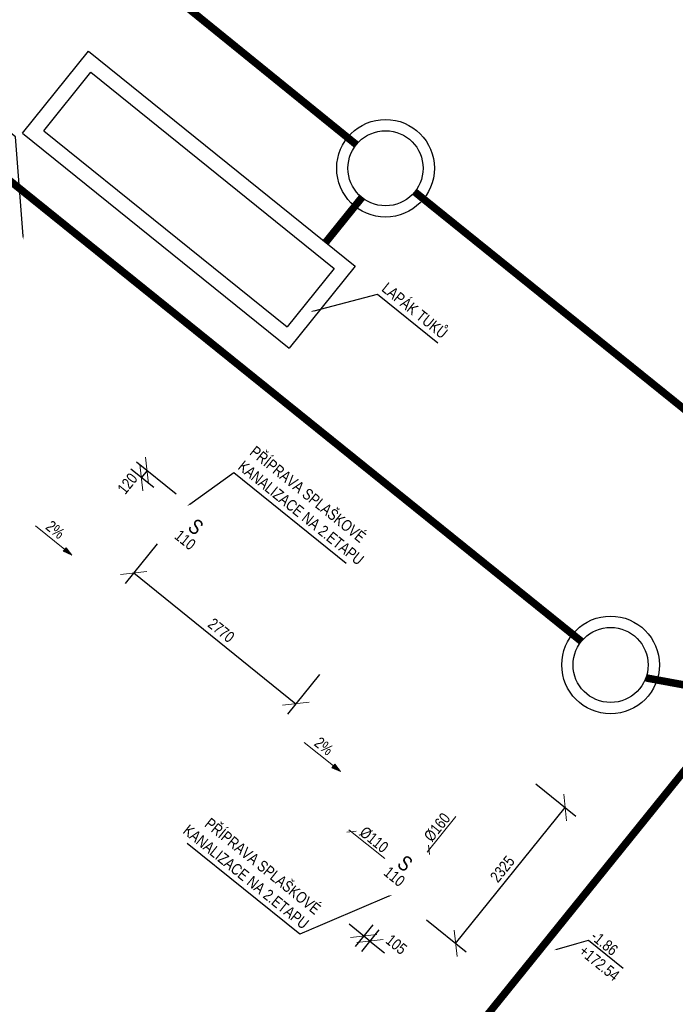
# Model space of a CAD drawing. Header units: millimetres. Extents: x -596506442 to -596040348, y -1160311056 to -1159813945.
# Tile 15 of 77: x -596432374 to -596423649, y -1160051371 to -1160038263. Entities that reach past the tile are written whole.
import ezdxf
from ezdxf import colors
from ezdxf.entities.mleader import LeaderData, LeaderLine
from ezdxf.math import Vec2, Vec3

# ---------------------------------------------------------------- set-up
doc = ezdxf.new("R2010")
doc.units = ezdxf.units.MM
doc.layers.get('Defpoints').update_dxf_attribs({"color": 220})
for name, color, linetype in [('obrys', 7, 'Continuous'), ('TP_03_KS-Potrubí nové', 20, 'KANVSVO'), ('TP_04_KD-Potrubí nové', 106, 'KANVDVO')]:
    doc.layers.add(name, color=color, linetype=linetype)
for name, color, linetype, lineweight in [('TP_01_Text', 7, 'Continuous', 5), ('ZTI-potr_studena-popis', 7, 'Continuous', 13), ('ZTI-voda-popis', 7, 'Continuous', 15)]:
    doc.layers.add(name, color=color, linetype=linetype, lineweight=lineweight)
doc.styles.add('ARIAL', font='arial.ttf', dxfattribs={"width": 0.8})
doc.styles.get("Standard").update_dxf_attribs({"font": 'ic-simplex.shx', "width": 0.8})
doc.linetypes.add('KANVDVO', pattern='A,7,-6.5,[8,civil.shx,S=1,R=0,X=0,Y=0],-6.5', length=20)
doc.linetypes.add('KANVSVO', pattern='A,7,-6.5,[9,civil.shx,S=1,R=0,X=0,Y=0],-6.5', length=20)
doc.dimstyles.new('CADKON', dxfattribs={"dimscale": 100, "dimtxt": 2.5, "dimasz": 2.5, "dimexe": 1.8, "dimexo": 5, "dimgap": 0.6, "dimtad": 1, "dimrnd": 1, "dimtxsty": 'Standard', "dimblk1": 'OBLIQUE', "dimblk2": 'OBLIQUE', "dimsah": 1, "dimcen": 2.5, "dimadec": 1, "dimazin": 2, "dimtfac": 1, "dimtdec": 4, "dimtix": 1, "dimtmove": 2, "dimatfit": 3, "dimldrblk": 'OPEN30', "dimfxl": 5, "dimfxlon": 1, "dimtfill": 1, "dimtolj": 1, "dimarcsym": 0})

# ---------------------------------------------------------------- blocks, each defined once
blk = doc.blocks.new('_OBLIQUE')
at = {"color": 0, "linetype": 'ByBlock'}
blk.add_line((-0.5, -0.5), (0.5, 0.5), dxfattribs=at)
blk = doc.blocks.new('*D139')
at = {"layer": 'Defpoints', "color": 0, "transparency": 16777216}
for p in [(-596430200, -1160044806), (-596427962, -1160046455)]:
    blk.add_point(p, dxfattribs=at)
at = {"layer": 'ZTI-potr_studena-popis', "color": 0, "lineweight": -2, "transparency": 16777216}
for p, q in [((-596430590, -1160044492), (-596430895, -1160044246)), ((-596430290, -1160044579), (-596430819, -1160044152)), ((-596430679, -1160044265), (-596430755, -1160044359))]:
    blk.add_line(p, q, dxfattribs=at)
at = {"layer": 'ZTI-potr_studena-popis', "color": 0, "transparency": 16777216, "insert": (-596430940, -1160044439), "char_height": 150, "attachment_point": 5, "rotation": 51.1224, "style": 'ARIAL', "bg_fill": 3, "box_fill_scale": 1.1, "bg_fill_color": 256, "bg_fill_true_color": 13158600, "bg_fill_transparency": 0}
blk.add_mtext('\\A1;120', dxfattribs=at)
at = {"layer": 'Defpoints', "color": 0, "transparency": 16777216}
blk.add_point((-596430755, -1160044359), dxfattribs=at)
at = {"layer": 'ZTI-potr_studena-popis', "color": 0, "lineweight": -2, "transparency": 16777216, "xscale": 250, "yscale": 250, "zscale": 250}
for p, rotation in [((-596430679, -1160044265), 51.12237106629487), ((-596430755, -1160044359), 231.1223710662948)]:
    blk.add_blockref('_OBLIQUE', p, dxfattribs=dict(at, rotation=rotation))
blk = doc.blocks.new('_Open30')
at = {"color": 0, "lineweight": -2}
for p, q in [((-1, 0.268), (0, 0)), ((0, 0), (-1, -0.268)), ((0, 0), (-1, 0))]:
    blk.add_line(p, q, dxfattribs=at)
blk = doc.blocks.new('spád')
h = blk.add_hatch(color=256)
h.dxf.hatch_style = 1
h.paths.add_polyline_path([(126994, 9932), (126874, 9962), (126874, 9902)])
at = {"layer": 'ZTI-potr_studena-popis'}
blk.add_line((126374, 9932), (126874, 9932), dxfattribs=at)
blk.add_lwpolyline([(126874, 9962), (126994, 9932), (126874, 9902), (126874, 9962)], dxfattribs=at)
blk = doc.blocks.new('*D154')
at = {"layer": 'Defpoints', "color": 0, "transparency": 16777216}
for p in [(-596430196, -1160044809), (-596427962, -1160046455), (-596428699, -1160047369)]:
    blk.add_point(p, dxfattribs=at)
at = {"layer": 'ZTI-potr_studena-popis', "color": 0, "lineweight": -2, "transparency": 16777216}
for p, q in [((-596430543, -1160045240), (-596430970, -1160045769)), ((-596430857, -1160045629), (-596428699, -1160047369)), ((-596428385, -1160046980), (-596428812, -1160047509))]:
    blk.add_line(p, q, dxfattribs=at)
at = {"layer": 'ZTI-potr_studena-popis', "color": 0, "lineweight": -2, "transparency": 16777216, "xscale": 250, "yscale": 250, "zscale": 250}
for p, rotation in [((-596430857, -1160045629), 141.1223710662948), ((-596428699, -1160047369), 321.1223710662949)]:
    blk.add_blockref('_OBLIQUE', p, dxfattribs=dict(at, rotation=rotation))
at = {"layer": 'ZTI-potr_studena-popis', "color": 0, "transparency": 16777216, "insert": (-596429692, -1160046393), "char_height": 150, "attachment_point": 5, "rotation": 321.1224, "style": 'ARIAL', "bg_fill": 3, "box_fill_scale": 1.1, "bg_fill_color": 256, "bg_fill_true_color": 13158600, "bg_fill_transparency": 0}
blk.add_mtext('\\A1;2770', dxfattribs=at)
blk = doc.blocks.new('*D155')
at = {"layer": 'Defpoints', "color": 0, "transparency": 16777216}
for p in [(-596427361, -1160049923), (-596427279, -1160049990), (-596427795, -1160050462)]:
    blk.add_point(p, dxfattribs=at)
at = {"layer": 'ZTI-potr_studena-popis', "color": 0, "lineweight": -2, "transparency": 16777216}
for p, q in [((-596427795, -1160050462), (-596427990, -1160050305)), ((-596427675, -1160050313), (-596427908, -1160050602)), ((-596427593, -1160050379), (-596427826, -1160050668)), ((-596427713, -1160050528), (-596427795, -1160050462)), ((-596427713, -1160050528), (-596427518, -1160050685))]:
    blk.add_line(p, q, dxfattribs=at)
at = {"layer": 'ZTI-potr_studena-popis', "color": 0, "lineweight": -2, "transparency": 16777216, "xscale": 250, "yscale": 250, "zscale": 250, "rotation": 321.1223710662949}
blk.add_blockref('_OBLIQUE', (-596427795, -1160050462), dxfattribs=at)
at = {"layer": 'ZTI-potr_studena-popis', "color": 0, "transparency": 16777216, "insert": (-596427361, -1160050574), "char_height": 150, "attachment_point": 5, "rotation": 321.1224, "style": 'ARIAL', "bg_fill": 3, "box_fill_scale": 1.1, "bg_fill_color": 256, "bg_fill_true_color": 13158600, "bg_fill_transparency": 0}
blk.add_mtext('\\A1;105', dxfattribs=at)
at = {"layer": 'ZTI-potr_studena-popis', "color": 0, "lineweight": -2, "transparency": 16777216, "xscale": 250, "yscale": 250, "zscale": 250, "rotation": 141.1223710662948}
blk.add_blockref('_OBLIQUE', (-596427713, -1160050528), dxfattribs=at)
blk = doc.blocks.new('*D156')
at = {"layer": 'Defpoints', "color": 0, "transparency": 16777216}
for p in [(-596425938, -1160048087), (-596425114, -1160048751), (-596427361, -1160049923)]:
    blk.add_point(p, dxfattribs=at)
at = {"layer": 'ZTI-potr_studena-popis', "color": 0, "lineweight": -2, "transparency": 16777216}
for p, q in [((-596425504, -1160048437), (-596424974, -1160048864)), ((-596426572, -1160050559), (-596425114, -1160048751)), ((-596426961, -1160050246), (-596426432, -1160050672))]:
    blk.add_line(p, q, dxfattribs=at)
at = {"layer": 'ZTI-potr_studena-popis', "color": 0, "lineweight": -2, "transparency": 16777216, "xscale": 250, "yscale": 250, "zscale": 250}
for p, rotation in [((-596425114, -1160048751), 51.12237106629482), ((-596426572, -1160050559), 231.1223710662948)]:
    blk.add_blockref('_OBLIQUE', p, dxfattribs=dict(at, rotation=rotation))
at = {"layer": 'ZTI-potr_studena-popis', "color": 0, "transparency": 16777216, "insert": (-596425950, -1160049570), "char_height": 150, "attachment_point": 5, "rotation": 51.1224, "style": 'ARIAL', "bg_fill": 3, "box_fill_scale": 1.1, "bg_fill_color": 256, "bg_fill_true_color": 13158600, "bg_fill_transparency": 0}
blk.add_mtext('\\A1;2325', dxfattribs=at)
blk = doc.blocks.new('SITE')
at = {"color": 252}
for points in [[(26000, 11257), (26000, 12657), (30560, 12657), (30560, 11257)], [(26200, 11457), (26200, 12457), (30360, 12457), (30360, 11457)], [(26200, 11457), (30360, 11457)], [(26000, 11257), (30560, 11257)]]:
    blk.add_lwpolyline(points, dxfattribs=at)
for centre, radius in [((30055, 13924), 650), ((30055, 13924), 500), ((36537, 10657), 650), ((36537, 10657), 500)]:
    blk.add_circle(centre, radius, dxfattribs=at)
at = {"layer": 'Defpoints', "color": 252}
blk.add_point((30055, 13924), dxfattribs=at)
at = {"layer": 'TP_03_KS-Potrubí nové', "color": 252, "const_width": 100}
for points in [[(29555, 13925), (11442, 13980)], [(37684, 13923), (30555, 13923)], [(30054, 12657), (30054, 13424)], [(38184, 5220), (38185, 13407)]]:
    blk.add_lwpolyline(points, dxfattribs=at)
at = {"layer": 'TP_04_KD-Potrubí nové', "color": 252, "const_width": 100}
for points in [[(37011, 10818), (40173, 12531)], [(1545, 10657), (36037, 10657)]]:
    blk.add_lwpolyline(points, dxfattribs=at)

msp = doc.modelspace()

# ---------------------------------------------------------------- texts
at = {"layer": 'obrys', "char_height": 200, "width": 3467.51018, "attachment_point": 1, "rotation": 321.1223711}
for insert in [(-596476703.894, -1159957750.085), (-596477780.801, -1159959085.778)]:
    msp.add_mtext('\\pi2798.69709;{\\fArial|b0|i0|c238|p34;KKV50\\P\\pi1200.00677;BEZ OVLÁDACÍ PÁKY}', dxfattribs=dict(at, insert=insert))

# ---------------------------------------------------------------- next in the draw order: texts
at = {"layer": 'TP_01_Text', "color": 0, "insert": (-596423519.894, -1159920093.74), "char_height": 200, "width": 9574.27685, "attachment_point": 1, "rotation": 321.1223711, "style": 'ARIAL', "bg_fill": 3, "box_fill_scale": 1, "bg_fill_color": 256, "bg_fill_transparency": 0}
msp.add_mtext('\\A1;POZNÁMKA - OBECNĚ:\\PPROJEKTOVÁ DOKUMENTACE BYLA ZPRACOVÁNA ZA ÚČELEM VYDÁNÍ STAVEBNÍHO POVOLENÍ. PODROBNOST, PŘESNOST, ROZSAH I OBSAH DOKUMENTACE ODPOVÍDÁ VYHLÁŠCE Č. 499/2006 - VYHLÁŠKA O DOKUMENTACI STAVEB:\\PVÝKRESOVÁ ČÁST OBSAHUJE UMÍSTĚNÍ A USPOŘÁDÁNÍ ROZHODUJÍCÍCH ZAŘÍZENÍ, STROJŮ, ZÁKLADNÍCH MECHANICKÝCH KOMPONENTŮ, ZDROJŮ ENERGIE APOD.; ZÁKLADNÍ VYMEZENÍ PROSTORU NA JEJICH UMÍSTĚNÍ VE STAVBĚ; ZÁKLADNÍ PŘEHLEDOVÁ SCHÉMATA ROZVODŮ A ZAŘÍZENÍ, ZÁKLADNÍ TECHNOLOGICKÁ SCHÉMATA; PŮDORYSY PÁTEŘNÍCH POTRUBNÍCH ROZVODŮ; PŘIPOJOVACÍ POTRUBNÍ ANI KONCOVÉ PRVKY SE NEZOBRAZUJÍ\\P\\PPOZNÁMKA - VODOVOD:\\P\\pt200;-^IUZAVÍRACÍ ARMATURY BUDOU UMÍSTĚNY DLE ČSN 75 5401, NUTNOST ZAJISTIT PŘÍSTUP\\P-^IMINIMÁLNÍ SKLON BUDE 0,3 % SMĚREM K VYPOUŠTĚCÍM ARMATURÁM,\\P-^IVEŠKERÉ POTRUBÍ BUDE ZAIZOLOVÁNO TEPELNOU IZOLACÍ, VIZ LEGENDA,\\P-^IKOTVENÍ POTRUBÍ, KOMPENZÁTORY DÉLKOVÉ ROZTAŽNOSTI A VÝŠKOVÉ UMÍSTĚNÍ PŘÍVODŮ VODY BUDE DLE MONTÁŽNÍCH NÁVODŮ DODAVATELŮ,\\P-^IPOTRUBÍ PITNÉ VODY BUDE Z TŘÍVRSTVÉHO POTRUBÍ PP-RCT, POŽÁRNÍ POTRUBÍ Z OCELI (OZN. JMENOVITOU SVĚTLOSTÍ POTRUBÍ DN)\\P-^IPOTRUBÍ PŘEVÁŽNĚ VEDENO V PŘEDSTĚNĚ, NENÍ-LI UVEDENO JINAK, SVISLÉ POTRUBÍ VEDENO V  KOMÍNOVÝCH PRŮDUŠÍCH PRŮMĚRU 150 mm\\P-^IPOLOHY REDUKCÍ, KULOVÝCH KOHOUTŮ A ARMATUR JSOU ZAKRESLENY POUZE ORIENTAČNĚ, PŘESNÁ POLOHA BUDE UPŘESNĚNA V DALŠÍM STUPNI PD\\P-^IPŘED VSTUPEM VODOVODU DO KAŽDÉHO BYTU BUDE OSAZEN NA SV A TV PODRUŽNÝ VODOMĚR S M-BUS, NUTNO ZAJISTIT PŘÍSTUP (OSAZENÍ REVIZNÍCH DVÍŘEK)\\P-^IOCHRANU PROTI ZNEČIŠTĚNÍ PITNÉ VODY VE VNITŘNÍM VODOVODU A ZAŘÍZENÍ NA OCHRANU PROTI ZNEČIŠTĚNÍ, ZPĚTNÝM PRŮTOKEM NUTNO ŘEŠIT DLE ČSN EN 1717, \\PDÁLE VIZ TECHNICKÁ ZPRÁVA.\\P\\PPOZNÁMKA - KANALIZACE:\\P-^IVŠECHNA PŘIPOJOVACÍ POTRUBÍ BUDOU PROVEDENA V MINIMÁLNÍM SKLONU 3% NENÍ-LI TOMU UVEDENO JINAK, \\P-^IVEŠKERÉ ODPADNÍ POTRUBÍ BUDE PROVEDENO Z ODHLUČNĚNÝCH TŘÍVRSTVÝCH PLASTOVÝCH TRUBEK Z PP, PŘIPOJOVACÍ POTRUBÍ Z MATERIÁLU PP-HT,\\P-^IPOTRUBÍ V DRÁŽKÁCH BUDE CHRÁNĚNO PROTI MECHANICKÉMU POŠKOZENÍ PLSTĚNÝMI PÁSY,\\P-^IUCHYCENÍ POTRUBÍ BUDE PROVEDENO DLE MONTÁŽNÍHO NÁVODU VÝROBCE,\\P-^INA ODPADNÍM POTRUBÍ BUDOU UMÍSTĚNY ČISTICÍ KUSY 1 m NAD PODLAHOU DANÉHO PODLAŽÍ, NUTNO ZAJISTIT PŘÍSTUP (OSAZENÍ REVIZNÍCH DVÍŘEK),\\P-^IDANÁ ODPADNÍ POTRUBÍ BUDOU VYVEDENA NAD STŘECHU A UKONČENY VENTILAČNÍ HLAVICÍ VE VÝŠCE min. 0,5 m NAD ÚROVNÍ STŘECHY\\P-^IZÁSADY PRO PROVÁDĚNÍ PŘIPOJOVACÍHO POTRUBÍ:\\P\\pi-400,l600,t600;--^INEJVĚTŠÍ DÉLKA NEVĚTRANÉHO PŘIPOJOVACÍHO POTRUBÍ JE 4 m,\\P--^INEJMENŠÍ SKLON NEVĚTRANÉHO PŘIPOJOVACÍHO POTRUBÍ JSOU 3%,\\P--^IUM KAŽDÉHO ZAŘIZOVACÍHO PŘEDMĚTU BUDE OSAZENA ZÁPACHOVÁ UZÁVĚRA S VÝŠKOU VODNÍHO SLOUPCE MINIMÁLNĚ 50 mm,\\P--^IPŘECHOD NA ODPADNÍ POTRUBÍ JE PROVEDEN ODBOČKAMI S ÚHLEM ODBOČENÍ 45° AŽ 88,5°,\\P--^IPŘIPOJOVACÍ POTRUBÍ OD DVOU A VÍCE ZAŘIZOVACÍCH PŘEDMĚTŮ NAPOJENÉHO DO SVODNÉHO POTRUBÍ MÁ BÝT OPATŘENO ČISTÍCÍ TVAROVKOU,\\P--^IPŘIPOJOVACÍ POTRUBÍ NAPOJENÁ NA ODPADNÍ POTRUBÍ ODBOČKOU S ÚHLEM VĚTŠÍM NEŽ 75°, MUSÍ MÍT MEZI DNEM PŘIPOJOVACÍHO POTRUBÍ V MÍSTĚ PŘIPOJENÍ \\P\\pi0,l0,tz;^IA HLADINOU VODY V NAPOJENÉ ZÁPACHOVÉ UZÁVĚRCE SVISLOU VZDÁLENOST VĚTŠÍ NEBO ROVNU VNITŘNÍMU PRŮMĚRU PŘIPOJOVACÍHO POTRUBÍ,\\P\\pi-400,l600,t600;--^IODBOČKY S BOČNÍM ÚHLEM PŘIPOJENÍ VĚTŠÍM NEŽ 60° MUSÍ BÝT NA PŘIPOJOVACÍM POTRUBÍ OSAZENY S ODTOKEM VE SVISLÉ ROVINĚ,\\P--^IEXCENTRICKÉ REDUKCE OSAZENÉ NA LEŽATÉM PŘIPOJOVACÍM POTRUBÍ MUSÍ BÝT OSAZENY S ROVNÝM POVRCHEM NAHOŘE,\\P--^IODPADNÍ POTRUBÍ , KTERÉ JE VYVEDENO NAD STŘECHU BUDE UKONČENO VĚTRACÍ HLAVICÍ v=0,5 m, OSTATNÍ  POTRUBÍ UKONČENA PŘIVZDUŠŇOVACÍM VENTILEM ,\\P\\pi0,l0,tz;DÁLE VIZ TECHNICKÁ ZPRÁVA.', dxfattribs=at)

# ---------------------------------------------------------------- next in the draw order: dimensions: what is measured, and where the dimension line sits
at = {"layer": 'ZTI-potr_studena-popis'}
dim = msp.add_linear_dim(base=(-596427794.955, -1160050461.522), p1=(-596427278.913, -1160049989.687), p2=(-596427361.107, -1160049923.418), angle=321.1223711, dimstyle='CADKON', override={"dimtxt": 1.5, "dimrnd": 5, "dimtxsty": 'ARIAL'}, dxfattribs=at)
dim.commit()
dim.dimension.update_dxf_attribs({"geometry": '*D155', "text_midpoint": (-596427360.711, -1160050573.992), "dimtype": 160})

# ---------------------------------------------------------------- next in the draw order: block references
at = {"layer": 'ZTI-potr_studena-popis', "rotation": 321.1223710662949}
for p in [(-596536778.592, -1159973413.817), (-596533203.606, -1159976296.163)]:
    msp.add_blockref('spád', p, dxfattribs=at)

# ---------------------------------------------------------------- next in the draw order: texts
at = {"layer": 'ZTI-voda-popis', "ltscale": 20, "insert": (-596427006.935, -1160049124.517), "char_height": 150, "width": 494.33998, "attachment_point": 1, "rotation": 51.122371, "style": 'ARIAL', "bg_fill": 3, "box_fill_scale": 1, "bg_fill_color": 256, "bg_fill_transparency": 0}
msp.add_mtext('%%C160', dxfattribs=at)

# ---------------------------------------------------------------- next in the draw order: dimensions: what is measured, and where the dimension line sits
at = {"layer": 'ZTI-potr_studena-popis'}
dim = msp.add_linear_dim(base=(-596430754.634, -1160044358.725), p1=(-596427961.856, -1160046455.384), p2=(-596430200.467, -1160044805.524), angle=51.1223711, dimstyle='CADKON', override={"dimtxt": 1.5, "dimrnd": 5, "dimtxsty": 'ARIAL'}, dxfattribs=at)
dim.commit()
dim.dimension.update_dxf_attribs({"geometry": '*D139', "text_midpoint": (-596430940.185, -1160044439.456), "dimtype": 160})

# ---------------------------------------------------------------- next in the draw order: leaders
ml = msp.add_multileader_mtext('Standard')
ml.set_content('PŘEDPOKLÁDANÁ POLOHA  STÁVAJÍCÍ TUKOVÉ KANALIZACE \\PDÁLE VIZ SO-05 AREÁLOVÉ ROZVODY KANALIZACE ', color=256, style='ARIAL')
ml.set_leader_properties()
ml.build(insert=Vec2(0, 0))
ml.multileader.update_dxf_attribs({"text_left_attachment_type": 5, "text_right_attachment_type": 5, "dogleg_length": 0.36, "arrow_head_size": 50})
ctx = ml.context
ctx.base_point, ctx.char_height, ctx.arrow_head_size, ctx.landing_gap_size, ctx.plane_origin, ctx.plane_x_axis, ctx.plane_y_axis = Vec3(-596436898.908, -1160036222.559), 150, 50, 0.09, Vec3(-596432733.808, -1160041699.475), Vec3(0.778488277, -0.627659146), Vec3(0.627659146, 0.778488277)
ctx.left_attachment, ctx.right_attachment = 5, 5
notes = []
notes.append((ctx, [(1, (1, 1, 0), (-596432431.28, -1160039824.601), (-0.778488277, 0.627659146), 758.016, [(0, [(-596432326.408, -1160041194.208)], 0, [])])]))
ctx.mtext.insert, ctx.mtext.text_direction, ctx.mtext.rotation, ctx.mtext.width, ctx.mtext.defined_height, ctx.mtext.flow_direction = Vec3(-596436581.421, -1160035828.921), Vec3(0.778488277, -0.627659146), 5.604642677, 5358.67832, 1005.907, 5
ctx.mtext.has_bg_fill, ctx.mtext.bg_color, ctx.mtext.bg_scale_factor, ctx.mtext.bg_transparency, ctx.mtext.use_window_bg_color = 1, -1027028792, 1.5, 0, 1
ml = msp.add_multileader_mtext('Standard')
ml.set_content('LAPÁK TUKŮ', color=256, style='ARIAL')
ml.set_leader_properties()
ml.build(insert=Vec2(0, 0))
ml.multileader.update_dxf_attribs({"text_left_attachment_type": 5, "text_right_attachment_type": 6, "dogleg_length": 0.36, "arrow_head_size": 50})
ctx = ml.context
ctx.base_point, ctx.char_height, ctx.arrow_head_size, ctx.landing_gap_size, ctx.plane_origin, ctx.plane_x_axis, ctx.plane_y_axis = Vec3(-596427611.596, -1160041917.984), 150, 50, 0.09, Vec3(-596428237.332, -1160042367.889), Vec3(0.778488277, -0.627659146), Vec3(0.627659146, 0.778488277)
ctx.left_attachment, ctx.right_attachment = 5, 6
notes.append((ctx, [(0, (1, 1, 0), (-596427611.876, -1160041917.758), (0.778488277, -0.627659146), 0.36, [(0, [(-596428505.695, -1160042151.521)], 0, [])])]))
ctx.mtext.insert, ctx.mtext.text_direction, ctx.mtext.rotation, ctx.mtext.flow_direction = Vec3(-596427474.785, -1160041748.441), Vec3(0.778488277, -0.627659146), 5.604642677, 5
ctx.mtext.has_bg_fill, ctx.mtext.bg_color, ctx.mtext.bg_scale_factor, ctx.mtext.bg_transparency, ctx.mtext.use_window_bg_color = 1, -1027028792, 1.5, 0, 1
for ctx, leaders in notes:
    for number, flags, end, landing, length, lines in leaders:
        leader = LeaderData()
        leader.index, (leader.has_last_leader_line, leader.has_dogleg_vector, leader.attachment_direction) = number, flags
        leader.last_leader_point, leader.dogleg_vector, leader.dogleg_length = Vec3(end), Vec3(landing), length
        for number, points, colour, breaks in lines:
            line = LeaderLine()
            line.index, line.vertices, line.color, line.breaks = number, Vec3.list(points), colors.encode_raw_color(colour), breaks
            leader.lines.append(line)
        ctx.leaders.append(leader)

# ---------------------------------------------------------------- next in the draw order: linework, layer by layer
at = {"layer": 'ZTI-voda-popis', "ltscale": 20}
msp.add_line((-596426931.99, -1160049252.865), (-596426918.659, -1160049377.152), dxfattribs=at)
msp.add_lwpolyline([(-596426567.742, -1160048871.497), (-596426951.04, -1160049346.903)], dxfattribs=at)

# ---------------------------------------------------------------- next in the draw order: texts
at = {"char_height": 150, "width": 142.54692, "attachment_point": 2, "rotation": 321.1223711, "line_spacing_factor": 0.8, "style": 'ARIAL', "bg_fill": 3, "box_fill_scale": 1, "bg_fill_color": 256, "bg_fill_transparency": 0}
for insert in [(-596431853.419, -1160044993.114), (-596428278.433, -1160047875.46)]:
    msp.add_mtext('2%', dxfattribs=dict(at, insert=insert))

# ---------------------------------------------------------------- next in the draw order: dimensions: what is measured, and where the dimension line sits
at = {"layer": 'ZTI-potr_studena-popis'}
dim = msp.add_linear_dim(base=(-596428698.595, -1160047369.165), p1=(-596430195.914, -1160044809.195), p2=(-596427961.856, -1160046455.384), angle=321.1223711, dimstyle='CADKON', override={"dimtxt": 1.5, "dimrnd": 5, "dimtxsty": 'ARIAL'}, dxfattribs=at)
dim.commit()
dim.dimension.update_dxf_attribs({"geometry": '*D154', "text_midpoint": (-596429692.019, -1160046392.762)})

# ---------------------------------------------------------------- next in the draw order: dimensions: what is measured, and where the dimension line sits
dim = msp.add_linear_dim(base=(-596425114.34, -1160048751.205), p1=(-596427361.107, -1160049923.418), p2=(-596425937.786, -1160048087.298), angle=51.1223711, dimstyle='CADKON', override={"dimtxt": 1.5, "dimrnd": 5, "dimtxsty": 'ARIAL'}, dxfattribs=at)
dim.commit()
dim.dimension.update_dxf_attribs({"geometry": '*D156', "text_midpoint": (-596425949.66, -1160049569.564)})

# ---------------------------------------------------------------- next in the draw order: leaders
ml = msp.add_multileader_mtext('Standard')
ml.set_content('PŘÍPRAVA SPLAŠKOVÉ\\PKANALIZACE NA 2.ETAPU', color=256, style='ARIAL')
ml.set_leader_properties()
ml.build(insert=Vec2(0, 0))
ml.multileader.update_dxf_attribs({"text_left_attachment_type": 5, "text_right_attachment_type": 6, "dogleg_length": 0.36, "arrow_head_size": 50})
ctx = ml.context
ctx.base_point, ctx.char_height, ctx.arrow_head_size, ctx.landing_gap_size, ctx.plane_origin, ctx.plane_x_axis, ctx.plane_y_axis = Vec3(-596429525.825, -1160044292.211), 150, 50, 0.09, Vec3(-596430151.562, -1160044742.116), Vec3(0.778488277, -0.627659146), Vec3(0.627659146, 0.778488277)
ctx.left_attachment, ctx.right_attachment = 5, 6
notes = []
notes.append((ctx, [(0, (1, 1, 0), (-596429526.106, -1160044291.985), (0.778488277, -0.627659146), 0.36, [(0, [(-596430151.562, -1160044742.116)], 0, [])])]))
ctx.mtext.insert, ctx.mtext.text_direction, ctx.mtext.rotation, ctx.mtext.flow_direction = Vec3(-596429230.494, -1160043926.054), Vec3(0.778488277, -0.627659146), 5.604642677, 5
ctx.mtext.has_bg_fill, ctx.mtext.bg_color, ctx.mtext.bg_scale_factor, ctx.mtext.bg_transparency, ctx.mtext.use_window_bg_color = 1, -1027028792, 1.5, 0, 1
for ctx, leaders in notes:
    for number, flags, end, landing, length, lines in leaders:
        leader = LeaderData()
        leader.index, (leader.has_last_leader_line, leader.has_dogleg_vector, leader.attachment_direction) = number, flags
        leader.last_leader_point, leader.dogleg_vector, leader.dogleg_length = Vec3(end), Vec3(landing), length
        for number, points, colour, breaks in lines:
            line = LeaderLine()
            line.index, line.vertices, line.color, line.breaks = number, Vec3.list(points), colors.encode_raw_color(colour), breaks
            leader.lines.append(line)
        ctx.leaders.append(leader)

# ---------------------------------------------------------------- next in the draw order: texts
at = {"insert": (-596429967.022, -1160044935.328), "char_height": 200, "width": 285.09383, "attachment_point": 2, "rotation": 321.1223711, "line_spacing_factor": 0.8, "style": 'ARIAL', "bg_fill": 3, "box_fill_scale": 1, "bg_fill_color": 256, "bg_fill_transparency": 0}
msp.add_mtext('\\A1;S', dxfattribs=at)
at = {"layer": 'ZTI-voda-popis', "ltscale": 20, "insert": (-596427769.511, -1160048990.058), "char_height": 150, "width": 494.33998, "attachment_point": 1, "rotation": 321.1179224, "style": 'ARIAL', "bg_fill": 3, "box_fill_scale": 1, "bg_fill_color": 256, "bg_fill_transparency": 0}
msp.add_mtext('%%C110', dxfattribs=at)

# ---------------------------------------------------------------- next in the draw order: leaders
at = {"layer": 'ZTI-potr_studena-popis'}
ml = msp.add_multileader_mtext('Standard', dxfattribs=at)
ml.set_content('-1.86\\P+172.54', color=256, style='ARIAL')
ml.set_leader_properties()
ml.build(insert=Vec2(0, 0))
ml.multileader.update_dxf_attribs({"text_left_attachment_type": 6, "text_right_attachment_type": 6, "dogleg_length": 0.36, "arrow_head_size": 50})
ctx = ml.context
ctx.base_point, ctx.char_height, ctx.arrow_head_size, ctx.landing_gap_size, ctx.plane_origin, ctx.plane_x_axis, ctx.plane_y_axis = Vec3(-596424805.954, -1160050516.427), 150, 50, 0.09, Vec3(-596425078.967, -1160050803.643), Vec3(0.778488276, -0.627659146), Vec3(0.627659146, 0.778488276)
ctx.left_attachment, ctx.right_attachment = 6, 6
notes = []
notes.append((ctx, [(1, (1, 1, 0), (-596424806.234, -1160050516.201), (0.778488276, -0.627659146), 0.36, [(0, [(-596425268.066, -1160050651.181)], 0, [])])]))
ctx.mtext.insert, ctx.mtext.text_direction, ctx.mtext.rotation, ctx.mtext.flow_direction = Vec3(-596424692.906, -1160050376.355), Vec3(0.778488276, -0.627659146), 5.604642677, 5
ctx.mtext.has_bg_fill, ctx.mtext.bg_color, ctx.mtext.bg_scale_factor, ctx.mtext.bg_transparency, ctx.mtext.use_window_bg_color = 1, -1027028792, 1.5, 0, 1
for ctx, leaders in notes:
    for number, flags, end, landing, length, lines in leaders:
        leader = LeaderData()
        leader.index, (leader.has_last_leader_line, leader.has_dogleg_vector, leader.attachment_direction) = number, flags
        leader.last_leader_point, leader.dogleg_vector, leader.dogleg_length = Vec3(end), Vec3(landing), length
        for number, points, colour, breaks in lines:
            line = LeaderLine()
            line.index, line.vertices, line.color, line.breaks = number, Vec3.list(points), colors.encode_raw_color(colour), breaks
            leader.lines.append(line)
        ctx.leaders.append(leader)

# ---------------------------------------------------------------- next in the draw order: linework, layer by layer
at = {"layer": 'ZTI-voda-popis', "ltscale": 20}
msp.add_line((-596427897.866, -1160049064.993), (-596428022.154, -1160049078.315), dxfattribs=at)
msp.add_lwpolyline([(-596427516.526, -1160049429.271), (-596427991.902, -1160049045.937)], dxfattribs=at)

# ---------------------------------------------------------------- next in the draw order: texts
at = {"insert": (-596430123.937, -1160045129.95), "char_height": 150, "width": 142.54692, "attachment_point": 2, "rotation": 321.1223711, "line_spacing_factor": 0.8, "style": 'ARIAL', "bg_fill": 3, "box_fill_scale": 1, "bg_fill_color": 256, "bg_fill_transparency": 0}
msp.add_mtext('110', dxfattribs=at)

# ---------------------------------------------------------------- next in the draw order: leaders
ml = msp.add_multileader_mtext('Standard')
ml.set_content('PŘÍPRAVA SPLAŠKOVÉ\\PKANALIZACE NA 2.ETAPU', color=256, style='ARIAL')
ml.set_leader_properties()
ml.build(insert=Vec2(0, 0))
ml.multileader.update_dxf_attribs({"text_left_attachment_type": 5, "text_right_attachment_type": 5, "dogleg_length": 0.36, "arrow_head_size": 50})
ctx = ml.context
ctx.base_point, ctx.char_height, ctx.arrow_head_size, ctx.landing_gap_size, ctx.plane_origin, ctx.plane_x_axis, ctx.plane_y_axis = Vec3(-596430237.732, -1160049153.839), 150, 50, 0.09, Vec3(-596427321.866, -1160049884.407), Vec3(0.778488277, -0.627659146), Vec3(0.627659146, 0.778488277)
ctx.left_attachment, ctx.right_attachment, ctx.text_align_type = 5, 5, 2
notes = []
notes.append((ctx, [(1, (1, 1, 0), (-596428647.347, -1160050436.092), (-0.778488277, 0.627659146), 0.36, [(0, [(-596427415.083, -1160049912.856)], 0, [])])]))
ctx.mtext.insert, ctx.mtext.text_direction, ctx.mtext.rotation, ctx.mtext.alignment, ctx.mtext.flow_direction = Vec3(-596428352.437, -1160050069.596), Vec3(0.778488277, -0.627659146), 5.604642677, 3, 5
ctx.mtext.has_bg_fill, ctx.mtext.bg_color, ctx.mtext.bg_scale_factor, ctx.mtext.bg_transparency, ctx.mtext.use_window_bg_color = 1, -1027028792, 1.5, 0, 1
for ctx, leaders in notes:
    for number, flags, end, landing, length, lines in leaders:
        leader = LeaderData()
        leader.index, (leader.has_last_leader_line, leader.has_dogleg_vector, leader.attachment_direction) = number, flags
        leader.last_leader_point, leader.dogleg_vector, leader.dogleg_length = Vec3(end), Vec3(landing), length
        for number, points, colour, breaks in lines:
            line = LeaderLine()
            line.index, line.vertices, line.color, line.breaks = number, Vec3.list(points), colors.encode_raw_color(colour), breaks
            leader.lines.append(line)
        ctx.leaders.append(leader)

# ---------------------------------------------------------------- next in the draw order: texts
at = {"insert": (-596427182.205, -1160049416.169), "char_height": 200, "width": 285.09383, "attachment_point": 2, "rotation": 321.1223711, "line_spacing_factor": 0.8, "style": 'ARIAL', "bg_fill": 3, "box_fill_scale": 1, "bg_fill_color": 256, "bg_fill_transparency": 0}
msp.add_mtext('\\A1;S', dxfattribs=at)

# ---------------------------------------------------------------- next in the draw order: texts
at = {"insert": (-596427339.12, -1160049610.791), "char_height": 150, "width": 142.54692, "attachment_point": 2, "rotation": 321.1223711, "line_spacing_factor": 0.8, "style": 'ARIAL', "bg_fill": 3, "box_fill_scale": 1, "bg_fill_color": 256, "bg_fill_transparency": 0}
msp.add_mtext('110', dxfattribs=at)

# ---------------------------------------------------------------- next in the draw order: block references
at = {"rotation": 321.1223710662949}
msp.add_blockref('SITE', (-596459642.463, -1160032216.734), dxfattribs=at)

doc.saveas('drawing.dxf')
